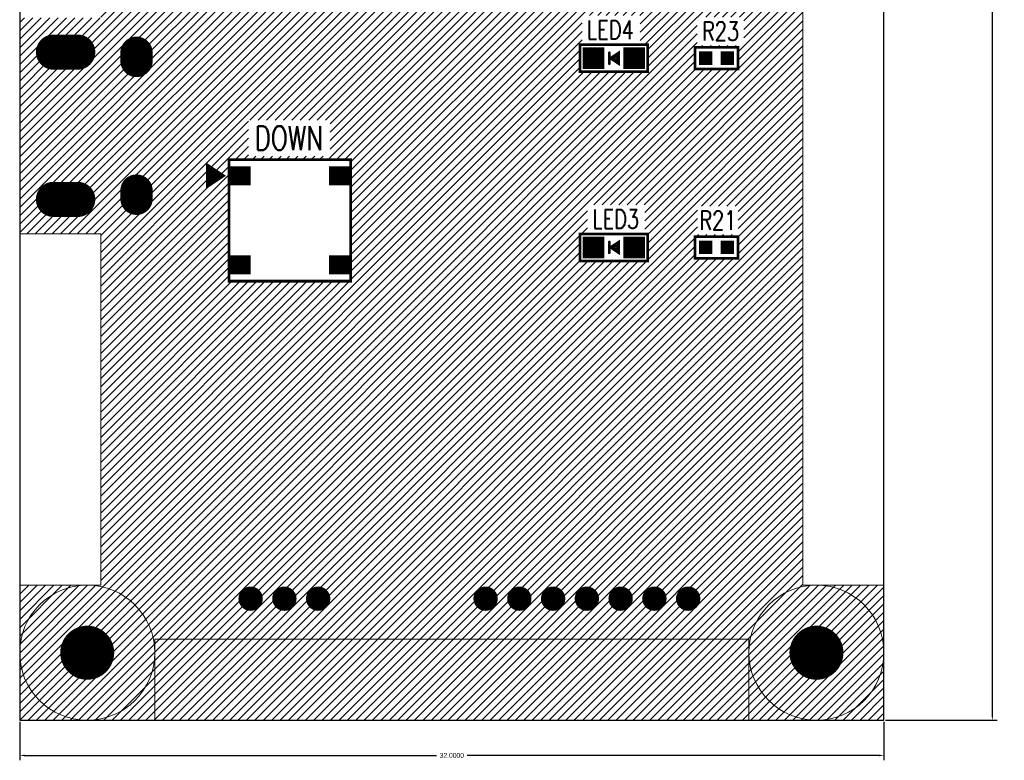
# Model space of a CAD drawing. Extents: x 0 to 36.5, y -1.5 to 59.
# Tile 1 of 2: x 0 to 36.5, y -1.5 to 25.9. Entities that reach past the tile are written whole.
import ezdxf
from ezdxf.enums import TextEntityAlignment as Align

# ---------------------------------------------------------------- set-up
doc = ezdxf.new("R2010")
doc.units = 0
doc.header["$MEASUREMENT"] = 0
doc.linetypes.add('KEEPOUT_10000000$0', pattern=[2, 1, 1])
doc.layers.get('0').update_dxf_attribs({"linetype": 'CONTINUOUS'})
doc.layers.get('Defpoints').update_dxf_attribs({"linetype": 'CONTINUOUS'})
for name, color, linetype, lineweight in [('AM_5', 92, 'CONTINUOUS', 15), ('AM_8', 1, 'CONTINUOUS', 15), ('KEEPOUT_00', 1, 'CONTINUOUS', 15), ('KEEPOUT_01', 1, 'CONTINUOUS', 15)]:
    doc.layers.add(name, color=color, linetype=linetype, lineweight=lineweight)
for name, color, linetype in [('DRIL_NPLTE_THRU_01', 96, 'CONTINUOUS'), ('DRIL_PLTE_THRU_01', 96, 'CONTINUOUS'), ('DRIL_SYMBOL', 254, 'CONTINUOUS'), ('PADS_INNER', 3, 'CONTINUOUS'), ('PADS_TOP', 3, 'CONTINUOUS'), ('PART_NAME_01', 250, 'CONTINUOUS'), ('PART_TOP_2DLINE_01', 254, 'CONTINUOUS'), ('PART_TOP_2DLINE_126', 254, 'CONTINUOUS')]:
    doc.layers.add(name, color=color, linetype=linetype)
doc.styles.add('W0$1', font='simplex', dxfattribs={"width": 0.75})
doc.styles.add('W0$127', font='simplex', dxfattribs={"width": 0.75})
doc.dimstyles.new('Standard$0', dxfattribs={"dimtxt": 0.18, "dimasz": 0.18, "dimexe": 0.18, "dimexo": 0.0625, "dimgap": 0.09, "dimtad": 0, "dimtih": 1, "dimtoh": 1, "dimdec": 4, "dimzin": 0, "dimdsep": 46, "dimtxsty": 'Standard', "dimcen": 0.09, "dimadec": 0, "dimazin": 0, "dimtfac": 1, "dimtdec": 4, "dimtofl": 0, "dimtmove": 0, "dimatfit": 3, "dimfxl": 1, "dimtolj": 1, "dimtzin": 0, "dimarcsym": 0})

# ---------------------------------------------------------------- blocks, each defined once
blk = doc.blocks.new('KEEPOUT_27')
at = {"layer": 'KEEPOUT_00', "linetype": 'KEEPOUT_10000000$0'}
blk.add_lwpolyline([(0, 5), (0, 18), (3, 18), (3, 5)], close=True, dxfattribs=at)
blk = doc.blocks.new('KEEPOUT_28')
at = {"layer": 'KEEPOUT_00', "linetype": 'KEEPOUT_10000000$0'}
blk.add_lwpolyline([(0, 5), (0, 59), (3, 59), (3, 5)], close=True, dxfattribs=at)
blk = doc.blocks.new('KEEPOUT_32')
at = {"layer": 'KEEPOUT_01', "linetype": 'KEEPOUT_10000000$0'}
blk.add_lwpolyline([(-13.8, 0), (-35.8, 0), (-35.8, 3), (-13.8, 3)], close=True, dxfattribs=at)
blk = doc.blocks.new('DRIL_HOLE_0')
blk.add_lwpolyline([(0, 0, 1), (0, 0, 1)], format="xyb", close=True)
blk = doc.blocks.new('PAD_0')
blk.add_lwpolyline([(0, 0, 1), (0, 0, 1)], format="xyb", close=True)
blk = doc.blocks.new('STK_BOT_359')
at = {"layer": 'DRIL_NPLTE_THRU_01'}
blk.add_blockref('DRIL_HOLE_0', (0, 0), dxfattribs=at)
at = {"layer": 'PADS_INNER'}
blk.add_blockref('PAD_0', (0, 0), dxfattribs=at)
at = {"layer": 'PADS_TOP'}
blk.add_blockref('PAD_0', (0, 0), dxfattribs=at)
blk = doc.blocks.new('SYM_BOT_12')
for p in [(0, 1.2), (-0.95, -1.2), (0.95, -1.2)]:
    blk.add_blockref('STK_BOT_359', p)
blk = doc.blocks.new('PART_BOT_20')
blk.add_blockref('SYM_BOT_12', (0, 0))
blk = doc.blocks.new('PART_BOT_22')
blk.add_blockref('SYM_BOT_12', (0, 0))
blk = doc.blocks.new('STK_BOT_302')
at = {"layer": 'DRIL_NPLTE_THRU_01'}
blk.add_blockref('DRIL_HOLE_0', (0, 0), dxfattribs=at)
at = {"layer": 'PADS_INNER'}
blk.add_blockref('PAD_0', (0, 0), dxfattribs=at)
at = {"layer": 'PADS_TOP'}
blk.add_blockref('PAD_0', (0, 0), dxfattribs=at)
blk = doc.blocks.new('SYM_BOT_8')
for p in [(-0.4, 0), (0.4, 0)]:
    blk.add_blockref('STK_BOT_302', p)
blk = doc.blocks.new('PART_BOT_30')
blk.add_blockref('SYM_BOT_8', (0, 0))
blk = doc.blocks.new('PART_BOT_31')
blk.add_blockref('SYM_BOT_8', (0, 0))
blk = doc.blocks.new('PART_BOT_32')
blk.add_blockref('SYM_BOT_8', (0, 0))
blk = doc.blocks.new('PART_BOT_34')
blk.add_blockref('SYM_BOT_8', (0, 0))
blk = doc.blocks.new('PART_BOT_35')
blk.add_blockref('SYM_BOT_8', (0, 0))
blk = doc.blocks.new('PART_BOT_36')
blk.add_blockref('SYM_BOT_8', (0, 0))
blk = doc.blocks.new('PART_BOT_37')
blk.add_blockref('SYM_BOT_8', (0, 0))
blk = doc.blocks.new('PART_BOT_38')
blk.add_blockref('SYM_BOT_8', (0, 0))
blk = doc.blocks.new('SMOOTH_0$1')
at = {"const_width": 0.05}
blk.add_lwpolyline([(-0.025, 0, 1), (0.025, 0, 1)], format="xyb", close=True, dxfattribs=at)
blk = doc.blocks.new('PART_BODY_TOP_19')
at = {"layer": 'KEEPOUT_01', "linetype": 'KEEPOUT_10000000$0'}
blk.add_lwpolyline([(-2.25, 2.25), (2.25, 2.25), (2.25, -2.25), (-2.25, -2.25)], close=True, dxfattribs=at)
at = {"layer": 'PART_TOP_2DLINE_01', "const_width": 0.1}
blk.add_lwpolyline([(-3.05, 2.05), (-2.45, 1.65), (-3.05, 1.25)], close=True, dxfattribs=at)
for points in [[(-3.05, 1.95), (-2.9, 1.95)], [(-3.05, 1.85), (-2.75, 1.85)], [(-3.05, 1.75), (-2.6, 1.75)], [(-3.05, 1.65), (-2.45, 1.65)], [(-3.05, 1.55), (-2.6, 1.55)], [(-3.05, 1.45), (-2.75, 1.45)], [(-3.05, 1.35), (-2.9, 1.35)]]:
    blk.add_lwpolyline(points, dxfattribs=at)
at = {"layer": 'PART_TOP_2DLINE_126', "const_width": 0.1}
for points in [[(-2.25, 2.25), (2.25, 2.25), (2.25, -2.25), (-2.25, -2.25)], [(-2.25, -2.25), (2.25, -2.25), (2.25, 2.25), (-2.25, 2.25)]]:
    blk.add_lwpolyline(points, close=True, dxfattribs=at)
at = {"layer": 'PART_TOP_2DLINE_01'}
for p in [(-3.05, 2.05), (-3.05, 1.95), (-3.05, 1.85), (-2.9, 1.95), (-2.75, 1.85), (-3.05, 1.75), (-3.05, 1.65), (-3.05, 1.55), (-3.05, 1.45), (-2.75, 1.45), (-2.6, 1.75), (-2.6, 1.55), (-2.45, 1.65), (-2.45, 1.65), (-3.05, 1.35), (-3.05, 1.25), (-2.9, 1.35)]:
    blk.add_blockref('SMOOTH_0$1', p, dxfattribs=at)
at = {"layer": 'PART_TOP_2DLINE_126'}
for p in [(-2.25, 2.25), (-2.25, 2.25), (2.25, 2.25), (2.25, 2.25), (-2.25, -2.25), (-2.25, -2.25), (2.25, -2.25), (2.25, -2.25)]:
    blk.add_blockref('SMOOTH_0$1', p, dxfattribs=at)
blk = doc.blocks.new('PAD_16')
at = {"const_width": 0.7}
blk.add_lwpolyline([(-0.425, 0), (0.425, 0)], dxfattribs=at)
blk = doc.blocks.new('STK_TOP_304')
at = {"layer": 'DRIL_NPLTE_THRU_01'}
blk.add_blockref('DRIL_HOLE_0', (0, 0), dxfattribs=at)
at = {"layer": 'PADS_INNER'}
blk.add_blockref('PAD_0', (0, 0), dxfattribs=at)
at = {"layer": 'PADS_TOP'}
blk.add_blockref('PAD_16', (0, 0), dxfattribs=at)
blk = doc.blocks.new('SYM_TOP_20')
for name, p in [('PART_BODY_TOP_19', (0, 0)), ('STK_TOP_304', (-1.875, 1.65)), ('STK_TOP_304', (1.875, 1.65)), ('STK_TOP_304', (-1.875, -1.65)), ('STK_TOP_304', (1.875, -1.65))]:
    blk.add_blockref(name, p)
blk = doc.blocks.new('PART_TOP_62')
blk.add_blockref('SYM_TOP_20', (0, 0))
at = {"layer": 'PART_NAME_01', "style": 'W0$127', "width": 0.75}
blk.add_text('DOWN', height=0.889, dxfattribs=at).set_placement((-1.3, 2.6))
blk = doc.blocks.new('PART_BODY_TOP_7')
at = {"layer": 'PART_TOP_2DLINE_01', "const_width": 0.1}
blk.add_lwpolyline([(-0.8, 0.4), (0.8, 0.4), (0.8, -0.4), (-0.8, -0.4)], close=True, dxfattribs=at)
at = {"layer": 'PART_TOP_2DLINE_01'}
for p in [(-0.8, 0.4), (0.8, 0.4), (-0.8, -0.4), (0.8, -0.4)]:
    blk.add_blockref('SMOOTH_0$1', p, dxfattribs=at)
blk = doc.blocks.new('PAD_1')
at = {"const_width": 0.5}
blk.add_lwpolyline([(-0.25, 0), (0.25, 0)], dxfattribs=at)
blk = doc.blocks.new('STK_TOP_302')
at = {"layer": 'DRIL_NPLTE_THRU_01'}
blk.add_blockref('DRIL_HOLE_0', (0, 0), dxfattribs=at)
at = {"layer": 'PADS_INNER'}
blk.add_blockref('PAD_0', (0, 0), dxfattribs=at)
at = {"layer": 'PADS_TOP'}
blk.add_blockref('PAD_1', (0, 0), dxfattribs=at)
blk = doc.blocks.new('SYM_TOP_8')
for name, p in [('PART_BODY_TOP_7', (0, 0)), ('STK_TOP_302', (-0.4, 0)), ('STK_TOP_302', (0.4, 0))]:
    blk.add_blockref(name, p)
blk = doc.blocks.new('PART_TOP_63')
blk.add_blockref('SYM_TOP_8', (0, 0))
at = {"layer": 'PART_NAME_01', "style": 'W0$1', "width": 0.75}
blk.add_text('R21', height=0.7, dxfattribs=at).set_placement((0.05, 1), align=Align.MIDDLE_CENTER)
blk = doc.blocks.new('PART_TOP_65')
blk.add_blockref('SYM_TOP_8', (0, 0))
at = {"layer": 'PART_NAME_01', "style": 'W0$1', "width": 0.75}
blk.add_text('R23', height=0.7, dxfattribs=at).set_placement((0.15, 1), align=Align.MIDDLE_CENTER)
blk = doc.blocks.new('PART_BODY_TOP_21')
at = {"layer": 'PART_TOP_2DLINE_01', "const_width": 0.1}
for points in [[(-1.249, 0.5), (1.25, 0.5), (1.25, -0.501), (-1.249, -0.501)], [(-0.12, 0), (0.18, 0.2), (0.18, -0.2)]]:
    blk.add_lwpolyline(points, close=True, dxfattribs=at)
for points in [[(-0.17, 0.2), (-0.17, -0.2)], [(0, 0), (0.11, 0.07), (0.11, -0.07), (0, 0)]]:
    blk.add_lwpolyline(points, dxfattribs=at)
at = {"layer": 'PART_TOP_2DLINE_01'}
for p in [(-1.249, 0.5), (1.25, 0.5), (-0.17, 0.2), (-0.12, 0), (0, 0), (0, 0), (0.11, 0.07), (0.18, 0.2), (-0.17, -0.2), (0.11, -0.07), (0.18, -0.2), (-1.249, -0.501), (1.25, -0.501)]:
    blk.add_blockref('SMOOTH_0$1', p, dxfattribs=at)
blk = doc.blocks.new('PAD_2')
at = {"const_width": 0.8}
blk.add_lwpolyline([(-0.4, 0), (0.4, 0)], dxfattribs=at)
blk = doc.blocks.new('STK_TOP_487')
at = {"layer": 'DRIL_NPLTE_THRU_01'}
blk.add_blockref('DRIL_HOLE_0', (0, 0), dxfattribs=at)
at = {"layer": 'PADS_INNER'}
blk.add_blockref('PAD_0', (0, 0), dxfattribs=at)
at = {"layer": 'PADS_TOP'}
blk.add_blockref('PAD_2', (0, 0), dxfattribs=at)
blk = doc.blocks.new('SYM_TOP_22')
for name, p in [('STK_TOP_487', (-0.75, 0)), ('PART_BODY_TOP_21', (0, 0)), ('STK_TOP_487', (0.75, 0))]:
    blk.add_blockref(name, p)
blk = doc.blocks.new('PART_TOP_66')
blk.add_blockref('SYM_TOP_22', (0, 0))
at = {"layer": 'PART_NAME_01', "style": 'W0$1', "width": 0.75}
blk.add_text('LED3', height=0.7, dxfattribs=at).set_placement((-0.8, 0.7))
blk = doc.blocks.new('PART_TOP_67')
blk.add_blockref('SYM_TOP_22', (0, 0))
at = {"layer": 'PART_NAME_01', "style": 'W0$1', "width": 0.75}
blk.add_text('LED4', height=0.7, dxfattribs=at).set_placement((-1, 0.7))
blk = doc.blocks.new('PART_BODY_BOT_29')
at = {"layer": 'KEEPOUT_00', "linetype": 'KEEPOUT_10000000$0'}
blk.add_lwpolyline([(-2.5, 0, 1), (2.5, 0, 1)], format="xyb", close=True, dxfattribs=at)
blk = doc.blocks.new('DRIL_SYMBOL_2')
at = {"layer": 'DRIL_SYMBOL', "const_width": 0.0508}
for points in [[(-0.254, 0), (0.254, 0)], [(0, -0.254), (0, 0.254)]]:
    blk.add_lwpolyline(points, dxfattribs=at)
blk = doc.blocks.new('DRIL_HOLE_2')
at = {"const_width": 1}
blk.add_lwpolyline([(-0.5, 0, 1), (0.5, 0, 1)], format="xyb", close=True, dxfattribs=at)
blk.add_blockref('DRIL_SYMBOL_2', (0, 0))
blk = doc.blocks.new('PAD_21')
at = {"const_width": 1}
blk.add_lwpolyline([(0, -0.5, 1), (0, 0.5, 1)], format="xyb", close=True, dxfattribs=at)
blk = doc.blocks.new('STK_BOT_516')
at = {"layer": 'DRIL_NPLTE_THRU_01'}
blk.add_blockref('DRIL_HOLE_2', (0, 0), dxfattribs=at)
at = {"layer": 'PADS_INNER'}
blk.add_blockref('PAD_21', (0, 0), dxfattribs=at)
at = {"layer": 'PADS_TOP'}
blk.add_blockref('PAD_21', (0, 0), dxfattribs=at)
blk = doc.blocks.new('SYM_BOT_27')
for name in ['PART_BODY_BOT_29', 'STK_BOT_516']:
    blk.add_blockref(name, (0, 0))
blk = doc.blocks.new('PART_BOT_81')
blk.add_blockref('SYM_BOT_27', (0, 0))
blk = doc.blocks.new('PART_BOT_82')
blk.add_blockref('SYM_BOT_27', (0, 0))
blk = doc.blocks.new('STK_BOT_433')
at = {"layer": 'DRIL_PLTE_THRU_01'}
blk.add_blockref('DRIL_HOLE_0', (0, 0), dxfattribs=at)
at = {"layer": 'PADS_INNER'}
blk.add_blockref('PAD_0', (0, 0), dxfattribs=at)
at = {"layer": 'PADS_TOP'}
blk.add_blockref('PAD_0', (0, 0), dxfattribs=at)
blk = doc.blocks.new('DRIL_SLOT_0002300039000000000')
at = {"const_width": 0.3}
blk.add_lwpolyline([(-0.2, -0.15), (0.2, -0.15, 1), (0.2, 0.15), (-0.2, 0.15, 1)], format="xyb", close=True, dxfattribs=at)
blk = doc.blocks.new('PAD_12')
at = {"const_width": 0.6}
blk.add_lwpolyline([(-0.15, -0.3), (0.15, -0.3, 1), (0.15, 0.3), (-0.15, 0.3, 1)], format="xyb", close=True, dxfattribs=at)
blk = doc.blocks.new('STK_BOT_434')
at = {"layer": 'DRIL_PLTE_THRU_01'}
blk.add_blockref('DRIL_SLOT_0002300039000000000', (0, 0), dxfattribs=at)
at = {"layer": 'PADS_INNER'}
blk.add_blockref('PAD_12', (0, 0), dxfattribs=at)
at = {"layer": 'PADS_TOP'}
blk.add_blockref('PAD_12', (0, 0), dxfattribs=at)
blk = doc.blocks.new('STK_BOT_435')
at = {"layer": 'DRIL_PLTE_THRU_01'}
blk.add_blockref('DRIL_HOLE_0', (0, 0), dxfattribs=at)
at = {"layer": 'PADS_INNER'}
blk.add_blockref('PAD_0', (0, 0), dxfattribs=at)
at = {"layer": 'PADS_TOP'}
blk.add_blockref('PAD_0', (0, 0), dxfattribs=at)
blk = doc.blocks.new('DRIL_SLOT_0002300051000000900')
at = {"const_width": 0.3}
blk.add_lwpolyline([(0.15, -0.35), (0.15, 0.35, 1), (-0.15, 0.35), (-0.15, -0.35, 1)], format="xyb", close=True, dxfattribs=at)
blk = doc.blocks.new('PAD_14')
at = {"const_width": 0.65}
blk.add_lwpolyline([(-0.45, -0.325), (0.45, -0.325, 1), (0.45, 0.325), (-0.45, 0.325, 1)], format="xyb", close=True, dxfattribs=at)
blk = doc.blocks.new('STK_BOT_436')
at = {"layer": 'DRIL_PLTE_THRU_01'}
blk.add_blockref('DRIL_SLOT_0002300051000000900', (0, 0), dxfattribs=at)
at = {"layer": 'PADS_INNER', "rotation": 90}
blk.add_blockref('PAD_14', (0, 0), dxfattribs=at)
at = {"layer": 'PADS_TOP', "rotation": 90}
blk.add_blockref('PAD_14', (0, 0), dxfattribs=at)
blk = doc.blocks.new('DRIL_SYMBOL_0$5')
at = {"layer": 'DRIL_SYMBOL', "const_width": 0.0508}
for points in [[(-0.254, 0), (0.254, 0)], [(0, -0.254), (0, 0.254)]]:
    blk.add_lwpolyline(points, dxfattribs=at)
blk = doc.blocks.new('DRIL_HOLE_0$5')
at = {"const_width": 0.25}
blk.add_lwpolyline([(-0.125, 0, 1), (0.125, 0, 1)], format="xyb", close=True, dxfattribs=at)
blk.add_blockref('DRIL_SYMBOL_0$5', (0, 0))
blk = doc.blocks.new('PAD_15')
at = {"const_width": 0.45}
blk.add_lwpolyline([(0, -0.225, 1), (0, 0.225, 1)], format="xyb", close=True, dxfattribs=at)
blk = doc.blocks.new('STK_BOT_366')
at = {"layer": 'DRIL_PLTE_THRU_01'}
blk.add_blockref('DRIL_HOLE_0$5', (0, 0), dxfattribs=at)
at = {"layer": 'PADS_INNER'}
blk.add_blockref('PAD_15', (0, 0), dxfattribs=at)
at = {"layer": 'PADS_TOP'}
blk.add_blockref('PAD_15', (0, 0), dxfattribs=at)
blk = doc.blocks.new('*D257')
at = {"layer": 'AM_5', "color": 0, "lineweight": -2}
for p, q in [((0, -0.062), (0, -1.48)), ((32, -0.062), (32, -1.48)), ((0.18, -1.3), (15.43, -1.3)), ((31.82, -1.3), (16.57, -1.3))]:
    blk.add_line(p, q, dxfattribs=at)
at = {"layer": 'AM_5', "color": 0}
for points in [[(0.18, -1.27), (0.18, -1.33), (0, -1.3)], [(31.82, -1.27), (31.82, -1.33), (32, -1.3)]]:
    blk.add_solid(points, dxfattribs=at)
at = {"layer": 'Defpoints', "color": 0}
for p in [(0, 0), (32, 0), (32, -1.3)]:
    blk.add_point(p, dxfattribs=at)
at = {"layer": 'AM_5', "color": 0, "insert": (16, -1.3), "char_height": 0.18, "attachment_point": 5}
blk.add_mtext('\\A1;32.0000', dxfattribs=at)
blk = doc.blocks.new('*D258')
at = {"layer": 'AM_5', "color": 0, "lineweight": -2}
for p, q in [((32.062, 59), (36.193, 59)), ((36.013, 58.82), (36.013, 29.68)), ((36.013, 0.18), (36.013, 29.32)), ((32.062, 0), (36.193, 0))]:
    blk.add_line(p, q, dxfattribs=at)
at = {"layer": 'AM_5', "color": 0}
for points in [[(35.983, 58.82), (36.043, 58.82), (36.013, 59)], [(35.983, 0.18), (36.043, 0.18), (36.013, 0)]]:
    blk.add_solid(points, dxfattribs=at)
at = {"layer": 'Defpoints', "color": 0}
for p in [(32, 59), (36.013, 59), (32, 0)]:
    blk.add_point(p, dxfattribs=at)
at = {"layer": 'AM_5', "color": 0, "insert": (36.013, 29.5), "char_height": 0.18, "attachment_point": 5}
blk.add_mtext('\\A1;59.0000', dxfattribs=at)

msp = doc.modelspace()

# ---------------------------------------------------------------- hatches: boundary and pattern name
at = {"layer": 'AM_8'}
h = msp.add_hatch(dxfattribs=at)
h.set_pattern_fill('_U', color=256, scale=0.22, angle=45, style=0, pattern_type=0)
h.set_pattern_definition([(45, (0, 0), (-0.1555635, 0.1555635), [])])
h.paths.add_polyline_path([(0, 0), (0, 5), (3, 5), (3, 18), (0, 18), (0, 26), (3, 26), (3, 53.5), (0, 53.5), (0, 59), (29, 59), (29, 46.425), (28.4375, 46.425), (28.4375, 45.375), (28.45, 45.375), (28.45, 44.625), (28.4375, 44.625), (28.4375, 43.575), (29, 43.575), (29, 5), (32, 5), (32, 0)])
edge = h.paths.add_edge_path(flags=16)
edge.add_arc((25, 17.1), 0.025, -270, 0, ccw=False)
edge.add_line((25, 17.125), (25, 17.875))
edge.add_arc((25, 17.9), 0.025, 0, 270, ccw=False)
edge.add_line((25.025, 17.9), (26.575, 17.9))
edge.add_arc((26.6, 17.9), 0.025, -90, 180, ccw=False)
edge.add_line((26.6, 17.875), (26.6, 17.125))
edge.add_arc((26.6, 17.1), 0.025, -180, 90, ccw=False)
edge.add_line((26.575, 17.1), (25.025, 17.1))
h.paths.add_polyline_path([(25.1, 17.975), (25.1, 19.025), (26.6, 19.025), (26.6, 17.975)], flags=16)
edge = h.paths.add_edge_path(flags=16)
edge.add_arc((20.751, 16.999), 0.025, -270, 0, ccw=False)
edge.add_line((20.751, 17.024), (20.751, 17.975))
edge.add_arc((20.751, 18), 0.025, 0, 270, ccw=False)
edge.add_line((20.776, 18), (23.225, 18))
edge.add_arc((23.25, 18), 0.025, -90, 180, ccw=False)
edge.add_line((23.25, 17.975), (23.25, 17.024))
edge.add_arc((23.25, 16.999), 0.025, -180, 90, ccw=False)
edge.add_line((23.225, 16.999), (20.776, 16.999))
h.paths.add_polyline_path([(21.025, 18.025), (21.025, 19.075), (23.15, 19.075), (23.15, 18.025)], flags=16)
edge = h.paths.add_edge_path(flags=16)
edge.add_arc((25, 24.1), 0.025, -270, 0, ccw=False)
edge.add_line((25, 24.125), (25, 24.875))
edge.add_arc((25, 24.9), 0.025, 0, 270, ccw=False)
edge.add_line((25.025, 24.9), (26.575, 24.9))
edge.add_arc((26.6, 24.9), 0.025, -90, 180, ccw=False)
edge.add_line((26.6, 24.875), (26.6, 24.125))
edge.add_arc((26.6, 24.1), 0.025, -180, 90, ccw=False)
edge.add_line((26.575, 24.1), (25.025, 24.1))
h.paths.add_polyline_path([(25.0875, 24.975), (25.0875, 26.025), (26.8125, 26.025), (26.8125, 24.975)], flags=16)
edge = h.paths.add_edge_path(flags=16)
edge.add_arc((20.751, 23.999), 0.025, -270, 0, ccw=False)
edge.add_line((20.751, 24.024), (20.751, 24.975))
edge.add_arc((20.751, 25), 0.025, 0, 270, ccw=False)
edge.add_line((20.776, 25), (23.225, 25))
edge.add_arc((23.25, 25), 0.025, -90, 180, ccw=False)
edge.add_line((23.25, 24.975), (23.25, 24.024))
edge.add_arc((23.25, 23.999), 0.025, -180, 90, ccw=False)
edge.add_line((23.225, 23.999), (20.776, 23.999))
edge = h.paths.add_edge_path(flags=16)
edge.add_arc((7.75, 16.25), 0.025, -270, 0, ccw=False)
edge.add_line((7.75, 16.275), (7.75, 20.725))
edge.add_arc((7.75, 20.75), 0.025, 0, 270, ccw=False)
edge.add_line((7.775, 20.75), (12.225, 20.75))
edge.add_arc((12.25, 20.75), 0.025, -90, 180, ccw=False)
edge.add_line((12.25, 20.725), (12.25, 16.275))
edge.add_arc((12.25, 16.25), 0.025, -180, 90, ccw=False)
edge.add_line((12.225, 16.25), (7.775, 16.25))
h.paths.add_polyline_path([(20.825, 25.025), (20.825, 26.075), (22.975, 26.075), (22.975, 25.025)], flags=16)
h.paths.add_polyline_path([(8.47775, 20.87775), (8.47775, 22.21125), (11.494, 22.21125), (11.494, 20.87775)], flags=16)
edge = h.paths.add_edge_path(flags=16)
edge.add_arc((25, 31.1), 0.025, -270, 0, ccw=False)
edge.add_line((25, 31.125), (25, 31.875))
edge.add_arc((25, 31.9), 0.025, 0, 270, ccw=False)
edge.add_line((25.025, 31.9), (26.575, 31.9))
edge.add_arc((26.6, 31.9), 0.025, -90, 180, ccw=False)
edge.add_line((26.6, 31.875), (26.6, 31.125))
edge.add_arc((26.6, 31.1), 0.025, -180, 90, ccw=False)
edge.add_line((26.575, 31.1), (25.025, 31.1))
edge = h.paths.add_edge_path(flags=16)
edge.add_arc((7.4, 20.05), 0.025, -146.309932, 33.690068, ccw=False)
edge.add_line((7.3792, 20.03613), (7.2708, 19.96387))
edge.add_arc((7.25, 19.95), 0.025, -146.309932, 33.690068, ccw=False)
edge.add_line((7.2292, 19.93613), (7.1208, 19.86387))
edge.add_arc((7.1, 19.85), 0.025, -146.309932, 33.690068, ccw=False)
edge.add_line((7.0792, 19.83613), (6.9708, 19.76387))
edge.add_arc((6.95, 19.75), 0.025, -270, 33.690068, ccw=False)
edge.add_line((6.95, 19.775), (6.95, 19.825))
edge.add_arc((6.95, 19.85), 0.025, 90, 270, ccw=False)
edge.add_line((6.95, 19.875), (6.95, 19.925))
edge.add_arc((6.95, 19.95), 0.025, 90, 270, ccw=False)
edge.add_line((6.95, 19.975), (6.95, 20.025))
edge.add_arc((6.95, 20.05), 0.025, 90, 270, ccw=False)
edge.add_line((6.95, 20.075), (6.95, 20.125))
edge.add_arc((6.95, 20.15), 0.025, 90, 270, ccw=False)
edge.add_line((6.95, 20.175), (6.95, 20.225))
edge.add_arc((6.95, 20.25), 0.025, 90, 270, ccw=False)
edge.add_line((6.95, 20.275), (6.95, 20.325))
edge.add_arc((6.95, 20.35), 0.025, 90, 270, ccw=False)
edge.add_line((6.95, 20.375), (6.95, 20.425))
edge.add_arc((6.95, 20.45), 0.025, 90, 270, ccw=False)
edge.add_line((6.95, 20.475), (6.95, 20.525))
edge.add_arc((6.95, 20.55), 0.025, -33.690068, 270, ccw=False)
edge.add_line((6.9708, 20.53613), (7.0792, 20.46387))
edge.add_arc((7.1, 20.45), 0.025, -33.690068, 146.309932, ccw=False)
edge.add_line((7.1208, 20.43613), (7.2292, 20.36387))
edge.add_arc((7.25, 20.35), 0.025, -33.690068, 146.309932, ccw=False)
edge.add_line((7.2708, 20.33613), (7.3792, 20.26387))
edge.add_arc((7.4, 20.25), 0.025, -33.690068, 146.309932, ccw=False)
edge.add_line((7.4208, 20.23613), (7.5292, 20.16387))
edge.add_arc((7.55, 20.15), 0.025, -146.309932, 146.309932, ccw=False)
edge.add_line((7.5292, 20.13613), (7.4208, 20.06387))
edge = h.paths.add_edge_path(flags=16)
edge.add_arc((20.751, 30.999), 0.025, -270, 0, ccw=False)
edge.add_line((20.751, 31.024), (20.751, 31.975))
edge.add_arc((20.751, 32), 0.025, 0, 270, ccw=False)
edge.add_line((20.776, 32), (23.225, 32))
edge.add_arc((23.25, 32), 0.025, -90, 180, ccw=False)
edge.add_line((23.25, 31.975), (23.25, 31.024))
edge.add_arc((23.25, 30.999), 0.025, -180, 90, ccw=False)
edge.add_line((23.225, 30.999), (20.776, 30.999))
h.paths.add_polyline_path([(24.9875, 31.975), (24.9875, 33.025), (26.7125, 33.025), (26.7125, 31.975)], flags=16)
h.paths.add_polyline_path([(21.025, 32.025), (21.025, 33.075), (23.15, 33.075), (23.15, 32.025)], flags=16)
edge = h.paths.add_edge_path(flags=16)
edge.add_arc((4.325, 19.6), 0.3, 0, 180, ccw=False)
edge.add_line((4.625, 19.6), (4.625, 19.3))
edge.add_arc((4.325, 19.3), 0.3, -180, 0, ccw=False)
edge.add_line((4.025, 19.3), (4.025, 19.6))
edge = h.paths.add_edge_path(flags=16)
edge.add_arc((12.9, 28.55), 0.025, 146.309932, 326.309932, ccw=False)
edge.add_line((12.8792, 28.56387), (12.7708, 28.63613))
edge.add_arc((12.75, 28.65), 0.025, 146.309932, 326.309932, ccw=False)
edge.add_line((12.7292, 28.66387), (12.6208, 28.73613))
edge.add_arc((12.6, 28.75), 0.025, 146.309932, 326.309932, ccw=False)
edge.add_line((12.5792, 28.76387), (12.4708, 28.83613))
edge.add_arc((12.45, 28.85), 0.025, 33.690068, 326.309932, ccw=False)
edge.add_line((12.4708, 28.86387), (12.5792, 28.93613))
edge.add_arc((12.6, 28.95), 0.025, 33.690068, 213.690068, ccw=False)
edge.add_line((12.6208, 28.96387), (12.7292, 29.03613))
edge.add_arc((12.75, 29.05), 0.025, 33.690068, 213.690068, ccw=False)
edge.add_line((12.7708, 29.06387), (12.8792, 29.13613))
edge.add_arc((12.9, 29.15), 0.025, 33.690068, 213.690068, ccw=False)
edge.add_line((12.9208, 29.16387), (13.0292, 29.23613))
edge.add_arc((13.05, 29.25), 0.025, -90, 213.690068, ccw=False)
edge.add_line((13.05, 29.225), (13.05, 29.175))
edge.add_arc((13.05, 29.15), 0.025, -90, 90, ccw=False)
edge.add_line((13.05, 29.125), (13.05, 29.075))
edge.add_arc((13.05, 29.05), 0.025, -90, 90, ccw=False)
edge.add_line((13.05, 29.025), (13.05, 28.975))
edge.add_arc((13.05, 28.95), 0.025, -90, 90, ccw=False)
edge.add_line((13.05, 28.925), (13.05, 28.875))
edge.add_arc((13.05, 28.85), 0.025, -90, 90, ccw=False)
edge.add_line((13.05, 28.825), (13.05, 28.775))
edge.add_arc((13.05, 28.75), 0.025, -90, 90, ccw=False)
edge.add_line((13.05, 28.725), (13.05, 28.675))
edge.add_arc((13.05, 28.65), 0.025, -90, 90, ccw=False)
edge.add_line((13.05, 28.625), (13.05, 28.575))
edge.add_arc((13.05, 28.55), 0.025, -90, 90, ccw=False)
edge.add_line((13.05, 28.525), (13.05, 28.475))
edge.add_arc((13.05, 28.45), 0.025, -213.690068, 90, ccw=False)
edge.add_line((13.0292, 28.46387), (12.9208, 28.53613))
edge = h.paths.add_edge_path(flags=16)
edge.add_arc((7.75, 28.25), 0.025, -270, 0, ccw=False)
edge.add_line((7.75, 28.275), (7.75, 32.725))
edge.add_arc((7.75, 32.75), 0.025, 0, 270, ccw=False)
edge.add_line((7.775, 32.75), (12.225, 32.75))
edge.add_arc((12.25, 32.75), 0.025, -90, 180, ccw=False)
edge.add_line((12.25, 32.725), (12.25, 28.275))
edge.add_arc((12.25, 28.25), 0.025, -180, 90, ccw=False)
edge.add_line((12.225, 28.25), (7.775, 28.25))
edge = h.paths.add_edge_path(flags=16)
edge.add_arc((1.25, 19.275), 0.325, 90, 270, ccw=False)
edge.add_line((1.25, 19.6), (2.15, 19.6))
edge.add_arc((2.15, 19.275), 0.325, -90, 90, ccw=False)
edge.add_line((2.15, 18.95), (1.25, 18.95))
edge = h.paths.add_edge_path(flags=16)
edge.add_arc((4.325, 24.7), 0.3, 0, 180, ccw=False)
edge.add_line((4.625, 24.7), (4.625, 24.4))
edge.add_arc((4.325, 24.4), 0.3, -180, 0, ccw=False)
edge.add_line((4.025, 24.4), (4.025, 24.7))
edge = h.paths.add_edge_path(flags=16)
edge.add_arc((26, 37.6), 0.025, -270, 0, ccw=False)
edge.add_line((26, 37.625), (26, 38.375))
edge.add_arc((26, 38.4), 0.025, 0, 270, ccw=False)
edge.add_line((26.025, 38.4), (27.575, 38.4))
edge.add_arc((27.6, 38.4), 0.025, -90, 180, ccw=False)
edge.add_line((27.6, 38.375), (27.6, 37.625))
edge.add_arc((27.6, 37.6), 0.025, -180, 90, ccw=False)
edge.add_line((27.575, 37.6), (26.025, 37.6))
edge = h.paths.add_edge_path(flags=16)
edge.add_arc((20.25, 37.25), 0.025, 90, 360, ccw=False)
edge.add_line((20.25, 37.275), (20.25, 38.725))
edge.add_arc((20.25, 38.75), 0.025, 0, 270, ccw=False)
edge.add_line((20.275, 38.75), (23.725, 38.75))
edge.add_arc((23.75, 38.75), 0.025, -90, 180, ccw=False)
edge.add_line((23.75, 38.725), (23.75, 38.45))
edge.add_line((23.75, 38.45), (24.4, 38.45))
edge.add_line((24.4, 38.45), (24.4, 37.55))
edge.add_line((24.4, 37.55), (23.75, 37.55))
edge.add_line((23.75, 37.55), (23.75, 37.275))
edge.add_arc((23.75, 37.25), 0.025, -180, 90, ccw=False)
edge.add_line((23.725, 37.25), (20.275, 37.25))
h.paths.add_polyline_path([(26.15, 38.475), (26.15, 39.525), (27.75, 39.525), (27.75, 38.475)], flags=16)
edge = h.paths.add_edge_path(flags=16)
edge.add_line((21.175, 37.1), (20.175, 37.1))
edge.add_arc((20.15, 37.1), 0.025, -270, 0, ccw=False)
edge.add_line((20.15, 37.125), (20.15, 38.875))
edge.add_arc((20.15, 38.9), 0.025, 0, 270, ccw=False)
edge.add_line((20.175, 38.9), (21.175, 38.9))
edge.add_arc((21.2, 38.9), 0.025, 0, 180, ccw=False)
edge.add_arc((21.2, 38.9), 0.025, 180, 360, ccw=False)
edge.add_line((21.175, 38.9), (20.175, 38.9))
edge.add_arc((20.15, 38.9), 0.025, -90, 0, ccw=False)
edge.add_line((20.15, 38.875), (20.15, 37.125))
edge.add_arc((20.15, 37.1), 0.025, 0, 90, ccw=False)
edge.add_line((20.175, 37.1), (21.175, 37.1))
edge.add_arc((21.2, 37.1), 0.025, -72.35625, 180, ccw=False)
edge.add_arc((21.2, 37.1), 0.025, 180, 287.64375, ccw=False)
edge = h.paths.add_edge_path(flags=16)
edge.add_arc((1.25, 24.725), 0.325, 90, 270, ccw=False)
edge.add_line((1.25, 25.05), (2.15, 25.05))
edge.add_arc((2.15, 24.725), 0.325, -90, 90, ccw=False)
edge.add_line((2.15, 24.4), (1.25, 24.4))
h.paths.add_polyline_path([(9.27775, 32.87775), (9.27775, 34.21125), (10.86525, 34.21125), (10.86525, 32.87775)], flags=16)
h.paths.add_polyline_path([(21.025, 39.025), (21.025, 40.075), (23.15, 40.075), (23.15, 39.025)], flags=16)
edge = h.paths.add_edge_path(flags=16)
edge.add_arc((26.7, 43.7), 0.025, -270, 0, ccw=False)
edge.add_line((26.7, 43.725), (26.7, 44.475))
edge.add_arc((26.7, 44.5), 0.025, 0, 270, ccw=False)
edge.add_line((26.725, 44.5), (28.275, 44.5))
edge.add_arc((28.3, 44.5), 0.025, -90, 180, ccw=False)
edge.add_line((28.3, 44.475), (28.3, 43.725))
edge.add_arc((28.3, 43.7), 0.025, -180, 90, ccw=False)
edge.add_line((28.275, 43.7), (26.725, 43.7))
edge = h.paths.add_edge_path(flags=16)
edge.add_arc((20.5, 43.6), 0.05, -270, 0, ccw=False)
edge.add_line((20.5, 43.65), (20.5, 46.35))
edge.add_arc((20.5, 46.4), 0.05, 0, 270, ccw=False)
edge.add_line((20.55, 46.4), (23.45, 46.4))
edge.add_arc((23.5, 46.4), 0.05, -90, 180, ccw=False)
edge.add_line((23.5, 46.35), (23.5, 43.65))
edge.add_arc((23.5, 43.6), 0.05, -180, 90, ccw=False)
edge.add_line((23.45, 43.6), (20.55, 43.6))
edge = h.paths.add_edge_path(flags=16)
edge.add_arc((26.7, 44.6), 0.025, -270, 0, ccw=False)
edge.add_line((26.7, 44.625), (26.7, 45.375))
edge.add_arc((26.7, 45.4), 0.025, 0, 270, ccw=False)
edge.add_line((26.725, 45.4), (28.275, 45.4))
edge.add_arc((28.3, 45.4), 0.025, -90, 180, ccw=False)
edge.add_line((28.3, 45.375), (28.3, 44.625))
edge.add_arc((28.3, 44.6), 0.025, -180, 90, ccw=False)
edge.add_line((28.275, 44.6), (26.725, 44.6))
edge = h.paths.add_edge_path(flags=16)
edge.add_arc((7.75, 40.25), 0.025, 90, 360, ccw=False)
edge.add_line((7.75, 40.275), (7.75, 44.725))
edge.add_arc((7.75, 44.75), 0.025, 0, 270, ccw=False)
edge.add_line((7.775, 44.75), (12.225, 44.75))
edge.add_arc((12.25, 44.75), 0.025, -90, 180, ccw=False)
edge.add_line((12.25, 44.725), (12.25, 40.275))
edge.add_arc((12.25, 40.25), 0.025, -180, 90, ccw=False)
edge.add_line((12.225, 40.25), (7.775, 40.25))
edge = h.paths.add_edge_path(flags=16)
edge.add_arc((26.7, 45.5), 0.025, -270, 0, ccw=False)
edge.add_line((26.7, 45.525), (26.7, 46.275))
edge.add_arc((26.7, 46.3), 0.025, 0, 270, ccw=False)
edge.add_line((26.725, 46.3), (28.275, 46.3))
edge.add_arc((28.3, 46.3), 0.025, -90, 180, ccw=False)
edge.add_line((28.3, 46.275), (28.3, 45.525))
edge.add_arc((28.3, 45.5), 0.025, -180, 90, ccw=False)
edge.add_line((28.275, 45.5), (26.725, 45.5))
h.paths.add_polyline_path([(21.025, 46.625), (21.025, 47.675), (22.925, 47.675), (22.925, 46.625)], flags=16)
edge = h.paths.add_edge_path(flags=16)
edge.add_arc((19.5, 47.5), 0.05, 0, 299.744881, ccw=False)
edge.add_line((19.55, 47.5), (20.35, 47.5))
edge.add_arc((20.4, 47.5), 0.05, -125.537678, 180, ccw=False)
edge.add_line((20.37094, 47.45931), (19.92906, 46.84069))
edge.add_arc((19.9, 46.8), 0.05, -240.255119, 54.462322, ccw=False)
edge.add_line((19.87519, 46.84341), (19.52481, 47.45659))
h.paths.add_polyline_path([(8.625, 44.825), (8.625, 45.875), (11.475, 45.875), (11.475, 44.825)], flags=16)
edge = h.paths.add_edge_path(flags=16)
edge.add_arc((6.95, 43.85), 0.025, 90, 270, ccw=False)
edge.add_line((6.95, 43.875), (6.95, 43.925))
edge.add_arc((6.95, 43.95), 0.025, 90, 270, ccw=False)
edge.add_line((6.95, 43.975), (6.95, 44.025))
edge.add_arc((6.95, 44.05), 0.025, 90, 270, ccw=False)
edge.add_line((6.95, 44.075), (6.95, 44.125))
edge.add_arc((6.95, 44.15), 0.025, 90, 270, ccw=False)
edge.add_line((6.95, 44.175), (6.95, 44.225))
edge.add_arc((6.95, 44.25), 0.025, 90, 270, ccw=False)
edge.add_line((6.95, 44.275), (6.95, 44.325))
edge.add_arc((6.95, 44.35), 0.025, 90, 270, ccw=False)
edge.add_line((6.95, 44.375), (6.95, 44.425))
edge.add_arc((6.95, 44.45), 0.025, 90, 270, ccw=False)
edge.add_line((6.95, 44.475), (6.95, 44.525))
edge.add_arc((6.95, 44.55), 0.025, -33.690068, 270, ccw=False)
edge.add_line((6.9708, 44.53613), (7.0792, 44.46387))
edge.add_arc((7.1, 44.45), 0.025, -33.690068, 146.309932, ccw=False)
edge.add_line((7.1208, 44.43613), (7.2292, 44.36387))
edge.add_arc((7.25, 44.35), 0.025, -33.690068, 146.309932, ccw=False)
edge.add_line((7.2708, 44.33613), (7.3792, 44.26387))
edge.add_arc((7.4, 44.25), 0.025, -33.690068, 146.309932, ccw=False)
edge.add_line((7.4208, 44.23613), (7.5292, 44.16387))
edge.add_arc((7.55, 44.15), 0.025, -146.309932, 146.309932, ccw=False)
edge.add_line((7.5292, 44.13613), (7.4208, 44.06387))
edge.add_arc((7.4, 44.05), 0.025, -146.309932, 33.690068, ccw=False)
edge.add_line((7.3792, 44.03613), (7.2708, 43.96387))
edge.add_arc((7.25, 43.95), 0.025, -146.309932, 33.690068, ccw=False)
edge.add_line((7.2292, 43.93613), (7.1208, 43.86387))
edge.add_arc((7.1, 43.85), 0.025, -146.309932, 33.690068, ccw=False)
edge.add_line((7.0792, 43.83613), (6.9708, 43.76387))
edge.add_arc((6.95, 43.75), 0.025, -270, 33.690068, ccw=False)
edge.add_line((6.95, 43.775), (6.95, 43.825))
edge = h.paths.add_edge_path(flags=16)
edge.add_arc((17, 52), 0.45, -72.897271, 236.341663, ccw=False)
edge.add_arc((17, 52), 0.45, 236.341663, 287.102729, ccw=False)

# ---------------------------------------------------------------- linework, layer by layer
at = {"linetype": 'Continuous'}
msp.add_lwpolyline([(0, 0), (32, 0), (32, 59), (0, 59)], close=True, dxfattribs=at)

# ---------------------------------------------------------------- block references
for name, p in [('KEEPOUT_28', (29, 0)), ('PART_TOP_67', (22, 24.5)), ('PART_TOP_65', (25.8, 24.5)), ('PART_TOP_62', (10, 18.5)), ('PART_TOP_66', (22, 17.5)), ('PART_TOP_63', (25.8, 17.5)), ('KEEPOUT_27', (0, 0)), ('KEEPOUT_32', (40.8, 0))]:
    msp.add_blockref(name, p)
at = {"xscale": -1}
for name, p, rotation in [('PART_BOT_22', (21.9, 25.3), 90), ('PART_BOT_34', (18.7, 24.35), 90), ('PART_BOT_20', (26.37, 22.93), 90), ('PART_BOT_37', (8.3, 23.1), 180), ('PART_BOT_32', (8.3, 22.15), 180), ('PART_BOT_31', (8.3, 21.35), 180), ('PART_BOT_30', (8.93, 19.4), 180), ('PART_BOT_35', (8.93, 18.6), 180), ('PART_BOT_38', (9.1, 15.1), 180)]:
    msp.add_blockref(name, p, dxfattribs=dict(at, rotation=rotation))
at = {"extrusion": (0, 0, -1), "zscale": -1}
for name, p, rotation in [('STK_BOT_436', (-1.7, 24.725), 90), ('STK_BOT_434', (-4.325, 24.55), 90), ('STK_BOT_435', (-1.7, 23.025), 90), ('STK_BOT_433', (-4.32, 23.3), 90), ('STK_BOT_433', (-4.32, 22.65), 90), ('STK_BOT_433', (-4.32, 22), 90), ('STK_BOT_433', (-4.32, 21.35), 90), ('STK_BOT_435', (-1.7, 20.975), 90), ('STK_BOT_433', (-4.32, 20.7), 90), ('STK_BOT_434', (-4.325, 19.45), 90), ('STK_BOT_436', (-1.7, 19.275), 90), ('STK_BOT_366', (-8.55, 4.5), 180), ('STK_BOT_366', (-9.8, 4.5), 180), ('STK_BOT_366', (-11.05, 4.5), 180), ('STK_BOT_366', (-17.25, 4.5), 180), ('STK_BOT_366', (-18.5, 4.5), 180), ('STK_BOT_366', (-19.75, 4.5), 180), ('STK_BOT_366', (-21, 4.5), 180), ('STK_BOT_366', (-22.25, 4.5), 180), ('STK_BOT_366', (-23.5, 4.5), 180), ('STK_BOT_366', (-24.75, 4.5), 180)]:
    msp.add_blockref(name, p, dxfattribs=dict(at, rotation=rotation))
at = {"xscale": -1}
for name, p in [('PART_BOT_36', (8.3, 23.9)), ('PART_BOT_81', (2.5, 2.5)), ('PART_BOT_82', (29.5, 2.5))]:
    msp.add_blockref(name, p, dxfattribs=at)

# ---------------------------------------------------------------- dimensions: what is measured, and where the dimension line sits
at = {"layer": 'AM_5'}
for base, p1, p2, angle, picture, middle in [((36.01268, 59), (32, 0), (32, 59), 90, '*D258', (36.01268, 29.5)), ((32, -1.30017), (0, 0), (32, 0), 0, '*D257', (16, -1.30017))]:
    dim = msp.add_linear_dim(base=base, p1=p1, p2=p2, angle=angle, dimstyle='Standard$0', dxfattribs=at)
    dim.commit()
    dim.dimension.update_dxf_attribs({"geometry": picture, "text_midpoint": middle})

doc.saveas('drawing.dxf')
